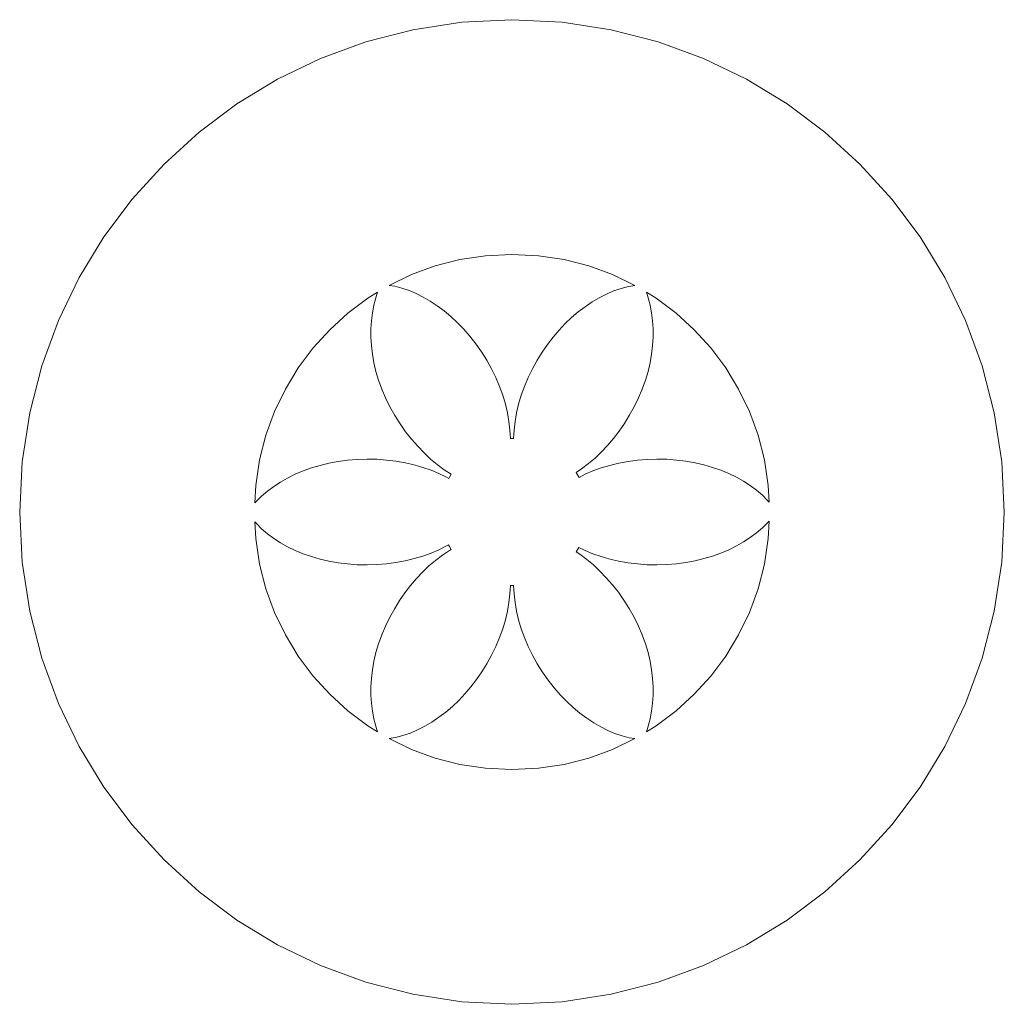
# Model space of a CAD drawing. Header units: millimetres. Extents: x -198 to 278, y -321 to 286.
# Tile 5 of 256: x -71 to -31, y -243 to -204. Entities that reach past the tile are written whole.
import ezdxf

# ---------------------------------------------------------------- set-up
doc = ezdxf.new("R2010")
doc.units = ezdxf.units.MM
doc.header["$MEASUREMENT"] = 0
doc.layers.add('Layer 1', color=7, linetype='Continuous')

msp = doc.modelspace()

# ---------------------------------------------------------------- linework, layer by layer
at = {"layer": 'Layer 1', "color": 175, "lineweight": 9}
for points, knots in [([(-55.1844, -204.2819), (-55.1844, -204.2819), (-57.076, -204.7695), (-57.076, -204.7695), (-57.076, -204.7695), (-58.89, -205.4347), (-58.89, -205.4347), (-58.89, -205.4347), (-60.6164, -206.2676), (-60.6164, -206.2676), (-60.6164, -206.2676), (-62.2452, -207.2581), (-62.2452, -207.2581), (-62.2452, -207.2581), (-63.7663, -208.3963), (-63.7663, -208.3963), (-63.7663, -208.3963), (-65.1698, -209.6722), (-65.1698, -209.6722), (-65.1698, -209.6722), (-66.4457, -211.0757), (-66.4457, -211.0757), (-66.4457, -211.0757), (-67.5839, -212.5968), (-67.5839, -212.5968), (-67.5839, -212.5968), (-68.5744, -214.2256), (-68.5744, -214.2256), (-68.5744, -214.2256), (-69.4073, -215.952), (-69.4073, -215.952), (-69.4073, -215.952), (-70.0725, -217.766), (-70.0725, -217.766), (-70.0725, -217.766), (-70.5601, -219.6576), (-70.5601, -219.6576), (-70.5601, -219.6576), (-70.8599, -221.6169), (-70.8599, -221.6169), (-70.8599, -221.6169), (-70.9621, -223.6337), (-70.9621, -223.6337), (-70.9621, -223.6337), (-70.8599, -225.6505), (-70.8599, -225.6505), (-70.8599, -225.6505), (-70.5601, -227.6098), (-70.5601, -227.6098), (-70.5601, -227.6098), (-70.0725, -229.5014), (-70.0725, -229.5014), (-70.0725, -229.5014), (-69.4073, -231.3154), (-69.4073, -231.3154), (-69.4073, -231.3154), (-68.5744, -233.0418), (-68.5744, -233.0418), (-68.5744, -233.0418), (-67.5839, -234.6706), (-67.5839, -234.6706), (-67.5839, -234.6706), (-66.4457, -236.1917), (-66.4457, -236.1917), (-66.4457, -236.1917), (-65.1698, -237.5952), (-65.1698, -237.5952), (-65.1698, -237.5952), (-63.7663, -238.8711), (-63.7663, -238.8711), (-63.7663, -238.8711), (-62.2452, -240.0093), (-62.2452, -240.0093), (-62.2452, -240.0093), (-60.6164, -240.9998), (-60.6164, -240.9998), (-60.6164, -240.9998), (-58.89, -241.8327), (-58.89, -241.8327), (-58.89, -241.8327), (-57.076, -242.498), (-57.076, -242.498), (-57.076, -242.498), (-55.1844, -242.9855), (-55.1844, -242.9855), (-55.1844, -242.9855), (-53.2251, -243.2854), (-53.2251, -243.2854), (-53.2251, -243.2854), (-51.2083, -243.3875), (-51.2083, -243.3875), (-51.2083, -243.3875), (-49.1915, -243.2854), (-49.1915, -243.2854), (-49.1915, -243.2854), (-47.2322, -242.9855), (-47.2322, -242.9855), (-47.2322, -242.9855), (-45.3406, -242.498), (-45.3406, -242.498), (-45.3406, -242.498), (-43.5266, -241.8327), (-43.5266, -241.8327), (-43.5266, -241.8327), (-41.8002, -240.9998), (-41.8002, -240.9998), (-41.8002, -240.9998), (-40.1714, -240.0093), (-40.1714, -240.0093), (-40.1714, -240.0093), (-38.6503, -238.8711), (-38.6503, -238.8711), (-38.6503, -238.8711), (-37.2468, -237.5952), (-37.2468, -237.5952), (-37.2468, -237.5952), (-35.9709, -236.1917), (-35.9709, -236.1917), (-35.9709, -236.1917), (-34.8327, -234.6706), (-34.8327, -234.6706), (-34.8327, -234.6706), (-33.8422, -233.0418), (-33.8422, -233.0418), (-33.8422, -233.0418), (-33.0093, -231.3154), (-33.0093, -231.3154), (-33.0093, -231.3154), (-32.344, -229.5014), (-32.344, -229.5014), (-32.344, -229.5014), (-31.8565, -227.6098), (-31.8565, -227.6098), (-31.8565, -227.6098), (-31.5566, -225.6505), (-31.5566, -225.6505), (-31.5566, -225.6505), (-31.4545, -223.6337), (-31.4545, -223.6337), (-31.4545, -223.6337), (-31.5566, -221.6169), (-31.5566, -221.6169), (-31.5566, -221.6169), (-31.8565, -219.6576), (-31.8565, -219.6576), (-31.8565, -219.6576), (-32.344, -217.766), (-32.344, -217.766), (-32.344, -217.766), (-33.0093, -215.952), (-33.0093, -215.952), (-33.0093, -215.952), (-33.8422, -214.2256), (-33.8422, -214.2256), (-33.8422, -214.2256), (-34.8327, -212.5968), (-34.8327, -212.5968), (-34.8327, -212.5968), (-35.9709, -211.0757), (-35.9709, -211.0757), (-35.9709, -211.0757), (-37.2468, -209.6722), (-37.2468, -209.6722), (-37.2468, -209.6722), (-38.6503, -208.3963), (-38.6503, -208.3963), (-38.6503, -208.3963), (-40.1714, -207.2581), (-40.1714, -207.2581), (-40.1714, -207.2581), (-41.8002, -206.2676), (-41.8002, -206.2676), (-41.8002, -206.2676), (-43.5266, -205.4347), (-43.5266, -205.4347), (-43.5266, -205.4347), (-45.3406, -204.7695), (-45.3406, -204.7695), (-45.3406, -204.7695), (-47.2322, -204.2819), (-47.2322, -204.2819), (-47.2322, -204.2819), (-49.1915, -203.9821), (-49.1915, -203.9821), (-49.1915, -203.9821), (-51.2083, -203.8799), (-51.2083, -203.8799), (-51.2083, -203.8799), (-53.2251, -203.9821), (-53.2251, -203.9821), (-53.2251, -203.9821), (-55.1844, -204.2819), (-55.1844, -204.2819)], [0, 0, 0, 0, 0.015625, 0.015625, 0.015625, 0.03125, 0.03125, 0.03125, 0.046875, 0.046875, 0.046875, 0.0625, 0.0625, 0.0625, 0.078125, 0.078125, 0.078125, 0.09375, 0.09375, 0.09375, 0.109375, 0.109375, 0.109375, 0.125, 0.125, 0.125, 0.140625, 0.140625, 0.140625, 0.15625, 0.15625, 0.15625, 0.171875, 0.171875, 0.171875, 0.1875, 0.1875, 0.1875, 0.203125, 0.203125, 0.203125, 0.21875, 0.21875, 0.21875, 0.234375, 0.234375, 0.234375, 0.25, 0.25, 0.25, 0.265625, 0.265625, 0.265625, 0.28125, 0.28125, 0.28125, 0.296875, 0.296875, 0.296875, 0.3125, 0.3125, 0.3125, 0.328125, 0.328125, 0.328125, 0.34375, 0.34375, 0.34375, 0.359375, 0.359375, 0.359375, 0.375, 0.375, 0.375, 0.390625, 0.390625, 0.390625, 0.40625, 0.40625, 0.40625, 0.421875, 0.421875, 0.421875, 0.4375, 0.4375, 0.4375, 0.453125, 0.453125, 0.453125, 0.46875, 0.46875, 0.46875, 0.484375, 0.484375, 0.484375, 0.5, 0.5, 0.5, 0.515625, 0.515625, 0.515625, 0.53125, 0.53125, 0.53125, 0.546875, 0.546875, 0.546875, 0.5625, 0.5625, 0.5625, 0.578125, 0.578125, 0.578125, 0.59375, 0.59375, 0.59375, 0.609375, 0.609375, 0.609375, 0.625, 0.625, 0.625, 0.640625, 0.640625, 0.640625, 0.65625, 0.65625, 0.65625, 0.671875, 0.671875, 0.671875, 0.6875, 0.6875, 0.6875, 0.703125, 0.703125, 0.703125, 0.71875, 0.71875, 0.71875, 0.734375, 0.734375, 0.734375, 0.75, 0.75, 0.75, 0.765625, 0.765625, 0.765625, 0.78125, 0.78125, 0.78125, 0.796875, 0.796875, 0.796875, 0.8125, 0.8125, 0.8125, 0.828125, 0.828125, 0.828125, 0.84375, 0.84375, 0.84375, 0.859375, 0.859375, 0.859375, 0.875, 0.875, 0.875, 0.890625, 0.890625, 0.890625, 0.90625, 0.90625, 0.90625, 0.921875, 0.921875, 0.921875, 0.9375, 0.9375, 0.9375, 0.953125, 0.953125, 0.953125, 0.96875, 0.96875, 0.96875, 0.984375, 0.984375, 0.984375, 1, 1, 1, 1]), ([(-56.1421, -214.5404), (-56.1421, -214.5404), (-55.2381, -214.1058), (-55.2381, -214.1058), (-55.2381, -214.1058), (-54.2876, -213.7589), (-54.2876, -213.7589), (-54.2876, -213.7589), (-53.2957, -213.5047), (-53.2957, -213.5047), (-53.2957, -213.5047), (-52.2675, -213.3485), (-52.2675, -213.3485), (-52.2675, -213.3485), (-51.2083, -213.2953), (-51.2083, -213.2953), (-51.2083, -213.2953), (-50.1491, -213.3485), (-50.1491, -213.3485), (-50.1491, -213.3485), (-49.1209, -213.5047), (-49.1209, -213.5047), (-49.1209, -213.5047), (-48.129, -213.7589), (-48.129, -213.7589), (-48.129, -213.7589), (-47.1785, -214.1058), (-47.1785, -214.1058), (-47.1785, -214.1058), (-46.2745, -214.5404), (-46.2745, -214.5404), (-46.2745, -214.5404), (-46.5381, -214.5807), (-46.5381, -214.5807), (-46.5381, -214.5807), (-46.8343, -214.6603), (-46.8343, -214.6603), (-46.8343, -214.6603), (-47.1294, -214.7635), (-47.1294, -214.7635), (-47.1294, -214.7635), (-47.4224, -214.8894), (-47.4224, -214.8894), (-47.4224, -214.8894), (-47.7121, -215.0372), (-47.7121, -215.0372), (-47.7121, -215.0372), (-47.9975, -215.2061), (-47.9975, -215.2061), (-47.9975, -215.2061), (-48.2775, -215.3952), (-48.2775, -215.3952), (-48.2775, -215.3952), (-48.551, -215.6039), (-48.551, -215.6039), (-48.551, -215.6039), (-48.8169, -215.8312), (-48.8169, -215.8312), (-48.8169, -215.8312), (-49.0742, -216.0763), (-49.0742, -216.0763), (-49.0742, -216.0763), (-49.3218, -216.3385), (-49.3218, -216.3385), (-49.3218, -216.3385), (-49.5585, -216.6169), (-49.5585, -216.6169), (-49.5585, -216.6169), (-49.7833, -216.9108), (-49.7833, -216.9108), (-49.7833, -216.9108), (-49.9951, -217.2192), (-49.9951, -217.2192), (-49.9951, -217.2192), (-50.1929, -217.5414), (-50.1929, -217.5414), (-50.1929, -217.5414), (-50.3888, -217.8895), (-50.3888, -217.8895), (-50.3888, -217.8895), (-50.5612, -218.2407), (-50.5612, -218.2407), (-50.5612, -218.2407), (-50.7107, -218.5939), (-50.7107, -218.5939), (-50.7107, -218.5939), (-50.8376, -218.9477), (-50.8376, -218.9477), (-50.8376, -218.9477), (-50.9423, -219.3009), (-50.9423, -219.3009), (-50.9423, -219.3009), (-51.0253, -219.6524), (-51.0253, -219.6524), (-51.0253, -219.6524), (-51.0869, -220.0009), (-51.0869, -220.0009), (-51.0869, -220.0009), (-51.1275, -220.3452), (-51.1275, -220.3452), (-51.1275, -220.3452), (-51.1476, -220.6842), (-51.1476, -220.6842), (-51.1476, -220.6842), (-51.269, -220.6842), (-51.269, -220.6842), (-51.269, -220.6842), (-51.2891, -220.3452), (-51.2891, -220.3452), (-51.2891, -220.3452), (-51.3297, -220.0009), (-51.3297, -220.0009), (-51.3297, -220.0009), (-51.3913, -219.6524), (-51.3913, -219.6524), (-51.3913, -219.6524), (-51.4742, -219.3009), (-51.4742, -219.3009), (-51.4742, -219.3009), (-51.579, -218.9477), (-51.579, -218.9477), (-51.579, -218.9477), (-51.7059, -218.5939), (-51.7059, -218.5939), (-51.7059, -218.5939), (-51.8553, -218.2407), (-51.8553, -218.2407), (-51.8553, -218.2407), (-52.0278, -217.8895), (-52.0278, -217.8895), (-52.0278, -217.8895), (-52.2237, -217.5414), (-52.2237, -217.5414), (-52.2237, -217.5414), (-52.4377, -217.204), (-52.4377, -217.204), (-52.4377, -217.204), (-52.6636, -216.8843), (-52.6636, -216.8843), (-52.6636, -216.8843), (-52.9003, -216.5827), (-52.9003, -216.5827), (-52.9003, -216.5827), (-53.1468, -216.2996), (-53.1468, -216.2996), (-53.1468, -216.2996), (-53.4019, -216.0354), (-53.4019, -216.0354), (-53.4019, -216.0354), (-53.6645, -215.7906), (-53.6645, -215.7906), (-53.6645, -215.7906), (-53.9337, -215.5656), (-53.9337, -215.5656), (-53.9337, -215.5656), (-54.2083, -215.3606), (-54.2083, -215.3606), (-54.2083, -215.3606), (-54.4872, -215.1763), (-54.4872, -215.1763), (-54.4872, -215.1763), (-54.7693, -215.0129), (-54.7693, -215.0129), (-54.7693, -215.0129), (-55.0537, -214.8708), (-55.0537, -214.8708), (-55.0537, -214.8708), (-55.3391, -214.7505), (-55.3391, -214.7505), (-55.3391, -214.7505), (-55.6245, -214.6524), (-55.6245, -214.6524), (-55.6245, -214.6524), (-55.9088, -214.5769), (-55.9088, -214.5769), (-55.9088, -214.5769), (-56.1421, -214.5404), (-56.1421, -214.5404)], [0, 0, 0, 0, 0.0169492, 0.0169492, 0.0169492, 0.0338983, 0.0338983, 0.0338983, 0.0508475, 0.0508475, 0.0508475, 0.0677966, 0.0677966, 0.0677966, 0.0847458, 0.0847458, 0.0847458, 0.1016949, 0.1016949, 0.1016949, 0.1186441, 0.1186441, 0.1186441, 0.1355932, 0.1355932, 0.1355932, 0.1525424, 0.1525424, 0.1525424, 0.1694915, 0.1694915, 0.1694915, 0.1864407, 0.1864407, 0.1864407, 0.2033898, 0.2033898, 0.2033898, 0.220339, 0.220339, 0.220339, 0.2372881, 0.2372881, 0.2372881, 0.2542373, 0.2542373, 0.2542373, 0.2711864, 0.2711864, 0.2711864, 0.2881356, 0.2881356, 0.2881356, 0.3050847, 0.3050847, 0.3050847, 0.3220339, 0.3220339, 0.3220339, 0.3389831, 0.3389831, 0.3389831, 0.3559322, 0.3559322, 0.3559322, 0.3728814, 0.3728814, 0.3728814, 0.3898305, 0.3898305, 0.3898305, 0.4067797, 0.4067797, 0.4067797, 0.4237288, 0.4237288, 0.4237288, 0.440678, 0.440678, 0.440678, 0.4576271, 0.4576271, 0.4576271, 0.4745763, 0.4745763, 0.4745763, 0.4915254, 0.4915254, 0.4915254, 0.5084746, 0.5084746, 0.5084746, 0.5254237, 0.5254237, 0.5254237, 0.5423729, 0.5423729, 0.5423729, 0.559322, 0.559322, 0.559322, 0.5762712, 0.5762712, 0.5762712, 0.5932203, 0.5932203, 0.5932203, 0.6101695, 0.6101695, 0.6101695, 0.6271186, 0.6271186, 0.6271186, 0.6440678, 0.6440678, 0.6440678, 0.6610169, 0.6610169, 0.6610169, 0.6779661, 0.6779661, 0.6779661, 0.6949153, 0.6949153, 0.6949153, 0.7118644, 0.7118644, 0.7118644, 0.7288136, 0.7288136, 0.7288136, 0.7457627, 0.7457627, 0.7457627, 0.7627119, 0.7627119, 0.7627119, 0.779661, 0.779661, 0.779661, 0.7966102, 0.7966102, 0.7966102, 0.8135593, 0.8135593, 0.8135593, 0.8305085, 0.8305085, 0.8305085, 0.8474576, 0.8474576, 0.8474576, 0.8644068, 0.8644068, 0.8644068, 0.8813559, 0.8813559, 0.8813559, 0.8983051, 0.8983051, 0.8983051, 0.9152542, 0.9152542, 0.9152542, 0.9322034, 0.9322034, 0.9322034, 0.9491525, 0.9491525, 0.9491525, 0.9661017, 0.9661017, 0.9661017, 0.9830508, 0.9830508, 0.9830508, 1, 1, 1, 1]), ([(-55.4761, -220.4139), (-55.4761, -220.4139), (-55.2394, -220.7155), (-55.2394, -220.7155), (-55.2394, -220.7155), (-54.9929, -220.9986), (-54.9929, -220.9986), (-54.9929, -220.9986), (-54.7378, -221.2628), (-54.7378, -221.2628), (-54.7378, -221.2628), (-54.4751, -221.5076), (-54.4751, -221.5076), (-54.4751, -221.5076), (-54.2059, -221.7326), (-54.2059, -221.7326), (-54.2059, -221.7326), (-53.9314, -221.9376), (-53.9314, -221.9376), (-53.9314, -221.9376), (-53.6525, -222.1219), (-53.6525, -222.1219), (-53.6525, -222.1219), (-53.7008, -222.2124), (-53.7008, -222.2124), (-53.7008, -222.2124), (-53.7381, -222.2877), (-53.7381, -222.2877), (-53.7381, -222.2877), (-53.8353, -222.2335), (-53.8353, -222.2335), (-53.8353, -222.2335), (-54.1391, -222.0876), (-54.1391, -222.0876), (-54.1391, -222.0876), (-54.458, -221.9568), (-54.458, -221.9568), (-54.458, -221.9568), (-54.791, -221.8416), (-54.791, -221.8416), (-54.791, -221.8416), (-55.137, -221.7428), (-55.137, -221.7428), (-55.137, -221.7428), (-55.4948, -221.6606), (-55.4948, -221.6606), (-55.4948, -221.6606), (-55.8635, -221.5958), (-55.8635, -221.5958), (-55.8635, -221.5958), (-56.2419, -221.5489), (-56.2419, -221.5489), (-56.2419, -221.5489), (-56.629, -221.5203), (-56.629, -221.5203), (-56.629, -221.5203), (-57.0237, -221.5106), (-57.0237, -221.5106), (-57.0237, -221.5106), (-57.4183, -221.5213), (-57.4183, -221.5213), (-57.4183, -221.5213), (-57.8054, -221.5526), (-57.8054, -221.5526), (-57.8054, -221.5526), (-58.1838, -221.6037), (-58.1838, -221.6037), (-58.1838, -221.6037), (-58.5525, -221.6736), (-58.5525, -221.6736), (-58.5525, -221.6736), (-58.9104, -221.7613), (-58.9104, -221.7613), (-58.9104, -221.7613), (-59.2564, -221.866), (-59.2564, -221.866), (-59.2564, -221.866), (-59.5894, -221.9866), (-59.5894, -221.9866), (-59.5894, -221.9866), (-59.9083, -222.1222), (-59.9083, -222.1222), (-59.9083, -222.1222), (-60.2121, -222.2718), (-60.2121, -222.2718), (-60.2121, -222.2718), (-60.4996, -222.4346), (-60.4996, -222.4346), (-60.4996, -222.4346), (-60.7699, -222.6096), (-60.7699, -222.6096), (-60.7699, -222.6096), (-61.0217, -222.7957), (-61.0217, -222.7957), (-61.0217, -222.7957), (-61.2541, -222.9922), (-61.2541, -222.9922), (-61.2541, -222.9922), (-61.466, -223.1979), (-61.466, -223.1979), (-61.466, -223.1979), (-61.5284, -223.2682), (-61.5284, -223.2682), (-61.5284, -223.2682), (-61.4935, -222.5745), (-61.4935, -222.5745), (-61.4935, -222.5745), (-61.3373, -221.5463), (-61.3373, -221.5463), (-61.3373, -221.5463), (-61.0831, -220.5544), (-61.0831, -220.5544), (-61.0831, -220.5544), (-60.7362, -219.6039), (-60.7362, -219.6039), (-60.7362, -219.6039), (-60.3016, -218.6999), (-60.3016, -218.6999), (-60.3016, -218.6999), (-59.7846, -217.8475), (-59.7846, -217.8475), (-59.7846, -217.8475), (-59.1902, -217.052), (-59.1902, -217.052), (-59.1902, -217.052), (-58.5237, -216.3183), (-58.5237, -216.3183), (-58.5237, -216.3183), (-57.79, -215.6518), (-57.79, -215.6518), (-57.79, -215.6518), (-56.9945, -215.0574), (-56.9945, -215.0574), (-56.9945, -215.0574), (-56.6014, -214.819), (-56.6014, -214.819), (-56.6014, -214.819), (-56.677, -215.0431), (-56.677, -215.0431), (-56.677, -215.0431), (-56.7536, -215.3368), (-56.7536, -215.3368), (-56.7536, -215.3368), (-56.8117, -215.6419), (-56.8117, -215.6419), (-56.8117, -215.6419), (-56.8508, -215.9573), (-56.8508, -215.9573), (-56.8508, -215.9573), (-56.8706, -216.2817), (-56.8706, -216.2817), (-56.8706, -216.2817), (-56.8707, -216.614), (-56.8707, -216.614), (-56.8707, -216.614), (-56.8506, -216.9529), (-56.8506, -216.9529), (-56.8506, -216.9529), (-56.81, -217.2973), (-56.81, -217.2973), (-56.81, -217.2973), (-56.7484, -217.6458), (-56.7484, -217.6458), (-56.7484, -217.6458), (-56.6654, -217.9973), (-56.6654, -217.9973), (-56.6654, -217.9973), (-56.5607, -218.3505), (-56.5607, -218.3505), (-56.5607, -218.3505), (-56.4338, -218.7043), (-56.4338, -218.7043), (-56.4338, -218.7043), (-56.2843, -219.0574), (-56.2843, -219.0574), (-56.2843, -219.0574), (-56.1118, -219.4087), (-56.1118, -219.4087), (-56.1118, -219.4087), (-55.916, -219.7568), (-55.916, -219.7568), (-55.916, -219.7568), (-55.702, -220.0942), (-55.702, -220.0942), (-55.702, -220.0942), (-55.4761, -220.4139), (-55.4761, -220.4139)], [0, 0, 0, 0, 0.016129, 0.016129, 0.016129, 0.0322581, 0.0322581, 0.0322581, 0.0483871, 0.0483871, 0.0483871, 0.0645161, 0.0645161, 0.0645161, 0.0806452, 0.0806452, 0.0806452, 0.0967742, 0.0967742, 0.0967742, 0.1129032, 0.1129032, 0.1129032, 0.1290323, 0.1290323, 0.1290323, 0.1451613, 0.1451613, 0.1451613, 0.1612903, 0.1612903, 0.1612903, 0.1774194, 0.1774194, 0.1774194, 0.1935484, 0.1935484, 0.1935484, 0.2096774, 0.2096774, 0.2096774, 0.2258065, 0.2258065, 0.2258065, 0.2419355, 0.2419355, 0.2419355, 0.2580645, 0.2580645, 0.2580645, 0.2741935, 0.2741935, 0.2741935, 0.2903226, 0.2903226, 0.2903226, 0.3064516, 0.3064516, 0.3064516, 0.3225806, 0.3225806, 0.3225806, 0.3387097, 0.3387097, 0.3387097, 0.3548387, 0.3548387, 0.3548387, 0.3709677, 0.3709677, 0.3709677, 0.3870968, 0.3870968, 0.3870968, 0.4032258, 0.4032258, 0.4032258, 0.4193548, 0.4193548, 0.4193548, 0.4354839, 0.4354839, 0.4354839, 0.4516129, 0.4516129, 0.4516129, 0.4677419, 0.4677419, 0.4677419, 0.483871, 0.483871, 0.483871, 0.5, 0.5, 0.5, 0.516129, 0.516129, 0.516129, 0.5322581, 0.5322581, 0.5322581, 0.5483871, 0.5483871, 0.5483871, 0.5645161, 0.5645161, 0.5645161, 0.5806452, 0.5806452, 0.5806452, 0.5967742, 0.5967742, 0.5967742, 0.6129032, 0.6129032, 0.6129032, 0.6290323, 0.6290323, 0.6290323, 0.6451613, 0.6451613, 0.6451613, 0.6612903, 0.6612903, 0.6612903, 0.6774194, 0.6774194, 0.6774194, 0.6935484, 0.6935484, 0.6935484, 0.7096774, 0.7096774, 0.7096774, 0.7258065, 0.7258065, 0.7258065, 0.7419355, 0.7419355, 0.7419355, 0.7580645, 0.7580645, 0.7580645, 0.7741935, 0.7741935, 0.7741935, 0.7903226, 0.7903226, 0.7903226, 0.8064516, 0.8064516, 0.8064516, 0.8225806, 0.8225806, 0.8225806, 0.8387097, 0.8387097, 0.8387097, 0.8548387, 0.8548387, 0.8548387, 0.8709677, 0.8709677, 0.8709677, 0.8870968, 0.8870968, 0.8870968, 0.9032258, 0.9032258, 0.9032258, 0.9193548, 0.9193548, 0.9193548, 0.9354839, 0.9354839, 0.9354839, 0.9516129, 0.9516129, 0.9516129, 0.9677419, 0.9677419, 0.9677419, 0.983871, 0.983871, 0.983871, 1, 1, 1, 1]), ([(-45.9828, -218.7043), (-45.9828, -218.7043), (-45.8559, -218.3505), (-45.8559, -218.3505), (-45.8559, -218.3505), (-45.7512, -217.9973), (-45.7512, -217.9973), (-45.7512, -217.9973), (-45.6682, -217.6458), (-45.6682, -217.6458), (-45.6682, -217.6458), (-45.6066, -217.2973), (-45.6066, -217.2973), (-45.6066, -217.2973), (-45.566, -216.9529), (-45.566, -216.9529), (-45.566, -216.9529), (-45.5459, -216.614), (-45.5459, -216.614), (-45.5459, -216.614), (-45.546, -216.2817), (-45.546, -216.2817), (-45.546, -216.2817), (-45.5658, -215.9573), (-45.5658, -215.9573), (-45.5658, -215.9573), (-45.6049, -215.6419), (-45.6049, -215.6419), (-45.6049, -215.6419), (-45.663, -215.3368), (-45.663, -215.3368), (-45.663, -215.3368), (-45.7396, -215.0431), (-45.7396, -215.0431), (-45.7396, -215.0431), (-45.8152, -214.819), (-45.8152, -214.819), (-45.8152, -214.819), (-45.4221, -215.0574), (-45.4221, -215.0574), (-45.4221, -215.0574), (-44.6266, -215.6518), (-44.6266, -215.6518), (-44.6266, -215.6518), (-43.8929, -216.3183), (-43.8929, -216.3183), (-43.8929, -216.3183), (-43.2263, -217.052), (-43.2263, -217.052), (-43.2263, -217.052), (-42.632, -217.8475), (-42.632, -217.8475), (-42.632, -217.8475), (-42.115, -218.6999), (-42.115, -218.6999), (-42.115, -218.6999), (-41.6804, -219.6039), (-41.6804, -219.6039), (-41.6804, -219.6039), (-41.3335, -220.5544), (-41.3335, -220.5544), (-41.3335, -220.5544), (-41.0793, -221.5463), (-41.0793, -221.5463), (-41.0793, -221.5463), (-40.9231, -222.5745), (-40.9231, -222.5745), (-40.9231, -222.5745), (-40.8894, -223.244), (-40.8894, -223.244), (-40.8894, -223.244), (-40.9506, -223.1714), (-40.9506, -223.1714), (-40.9506, -223.1714), (-41.1624, -222.9579), (-41.1624, -222.9579), (-41.1624, -222.9579), (-41.3948, -222.7568), (-41.3948, -222.7568), (-41.3948, -222.7568), (-41.6467, -222.5687), (-41.6467, -222.5687), (-41.6467, -222.5687), (-41.917, -222.394), (-41.917, -222.394), (-41.917, -222.394), (-42.2045, -222.2335), (-42.2045, -222.2335), (-42.2045, -222.2335), (-42.5083, -222.0876), (-42.5083, -222.0876), (-42.5083, -222.0876), (-42.8272, -221.9568), (-42.8272, -221.9568), (-42.8272, -221.9568), (-43.1602, -221.8416), (-43.1602, -221.8416), (-43.1602, -221.8416), (-43.5062, -221.7428), (-43.5062, -221.7428), (-43.5062, -221.7428), (-43.8641, -221.6606), (-43.8641, -221.6606), (-43.8641, -221.6606), (-44.2328, -221.5958), (-44.2328, -221.5958), (-44.2328, -221.5958), (-44.6112, -221.5489), (-44.6112, -221.5489), (-44.6112, -221.5489), (-44.9983, -221.5203), (-44.9983, -221.5203), (-44.9983, -221.5203), (-45.3929, -221.5106), (-45.3929, -221.5106), (-45.3929, -221.5106), (-45.7876, -221.5213), (-45.7876, -221.5213), (-45.7876, -221.5213), (-46.1746, -221.5526), (-46.1746, -221.5526), (-46.1746, -221.5526), (-46.5531, -221.6037), (-46.5531, -221.6037), (-46.5531, -221.6037), (-46.9218, -221.6736), (-46.9218, -221.6736), (-46.9218, -221.6736), (-47.2796, -221.7613), (-47.2796, -221.7613), (-47.2796, -221.7613), (-47.6256, -221.866), (-47.6256, -221.866), (-47.6256, -221.866), (-47.9586, -221.9866), (-47.9586, -221.9866), (-47.9586, -221.9866), (-48.2775, -222.1222), (-48.2775, -222.1222), (-48.2775, -222.1222), (-48.5126, -222.2533), (-48.5126, -222.2533), (-48.5126, -222.2533), (-48.6342, -222.0503), (-48.6342, -222.0503), (-48.6342, -222.0503), (-48.416, -221.9029), (-48.416, -221.9029), (-48.416, -221.9029), (-48.1425, -221.6943), (-48.1425, -221.6943), (-48.1425, -221.6943), (-47.8766, -221.467), (-47.8766, -221.467), (-47.8766, -221.467), (-47.6193, -221.2219), (-47.6193, -221.2219), (-47.6193, -221.2219), (-47.3718, -220.9597), (-47.3718, -220.9597), (-47.3718, -220.9597), (-47.135, -220.6813), (-47.135, -220.6813), (-47.135, -220.6813), (-46.9102, -220.3874), (-46.9102, -220.3874), (-46.9102, -220.3874), (-46.6984, -220.079), (-46.6984, -220.079), (-46.6984, -220.079), (-46.5006, -219.7568), (-46.5006, -219.7568), (-46.5006, -219.7568), (-46.3047, -219.4087), (-46.3047, -219.4087), (-46.3047, -219.4087), (-46.1323, -219.0574), (-46.1323, -219.0574), (-46.1323, -219.0574), (-45.9828, -218.7043), (-45.9828, -218.7043)], [0, 0, 0, 0, 0.0166667, 0.0166667, 0.0166667, 0.0333333, 0.0333333, 0.0333333, 0.05, 0.05, 0.05, 0.0666667, 0.0666667, 0.0666667, 0.0833333, 0.0833333, 0.0833333, 0.1, 0.1, 0.1, 0.1166667, 0.1166667, 0.1166667, 0.1333333, 0.1333333, 0.1333333, 0.15, 0.15, 0.15, 0.1666667, 0.1666667, 0.1666667, 0.1833333, 0.1833333, 0.1833333, 0.2, 0.2, 0.2, 0.2166667, 0.2166667, 0.2166667, 0.2333333, 0.2333333, 0.2333333, 0.25, 0.25, 0.25, 0.2666667, 0.2666667, 0.2666667, 0.2833333, 0.2833333, 0.2833333, 0.3, 0.3, 0.3, 0.3166667, 0.3166667, 0.3166667, 0.3333333, 0.3333333, 0.3333333, 0.35, 0.35, 0.35, 0.3666667, 0.3666667, 0.3666667, 0.3833333, 0.3833333, 0.3833333, 0.4, 0.4, 0.4, 0.4166667, 0.4166667, 0.4166667, 0.4333333, 0.4333333, 0.4333333, 0.45, 0.45, 0.45, 0.4666667, 0.4666667, 0.4666667, 0.4833333, 0.4833333, 0.4833333, 0.5, 0.5, 0.5, 0.5166667, 0.5166667, 0.5166667, 0.5333333, 0.5333333, 0.5333333, 0.55, 0.55, 0.55, 0.5666667, 0.5666667, 0.5666667, 0.5833333, 0.5833333, 0.5833333, 0.6, 0.6, 0.6, 0.6166667, 0.6166667, 0.6166667, 0.6333333, 0.6333333, 0.6333333, 0.65, 0.65, 0.65, 0.6666667, 0.6666667, 0.6666667, 0.6833333, 0.6833333, 0.6833333, 0.7, 0.7, 0.7, 0.7166667, 0.7166667, 0.7166667, 0.7333333, 0.7333333, 0.7333333, 0.75, 0.75, 0.75, 0.7666667, 0.7666667, 0.7666667, 0.7833333, 0.7833333, 0.7833333, 0.8, 0.8, 0.8, 0.8166667, 0.8166667, 0.8166667, 0.8333333, 0.8333333, 0.8333333, 0.85, 0.85, 0.85, 0.8666667, 0.8666667, 0.8666667, 0.8833333, 0.8833333, 0.8833333, 0.9, 0.9, 0.9, 0.9166667, 0.9166667, 0.9166667, 0.9333333, 0.9333333, 0.9333333, 0.95, 0.95, 0.95, 0.9666667, 0.9666667, 0.9666667, 0.9833333, 0.9833333, 0.9833333, 1, 1, 1, 1]), ([(-47.9586, -225.3107), (-47.9586, -225.3107), (-47.6256, -225.4258), (-47.6256, -225.4258), (-47.6256, -225.4258), (-47.2796, -225.5247), (-47.2796, -225.5247), (-47.2796, -225.5247), (-46.9218, -225.6068), (-46.9218, -225.6068), (-46.9218, -225.6068), (-46.5531, -225.6716), (-46.5531, -225.6716), (-46.5531, -225.6716), (-46.1746, -225.7186), (-46.1746, -225.7186), (-46.1746, -225.7186), (-45.7876, -225.7471), (-45.7876, -225.7471), (-45.7876, -225.7471), (-45.3929, -225.7568), (-45.3929, -225.7568), (-45.3929, -225.7568), (-44.9983, -225.7461), (-44.9983, -225.7461), (-44.9983, -225.7461), (-44.6112, -225.7148), (-44.6112, -225.7148), (-44.6112, -225.7148), (-44.2328, -225.6637), (-44.2328, -225.6637), (-44.2328, -225.6637), (-43.8641, -225.5938), (-43.8641, -225.5938), (-43.8641, -225.5938), (-43.5062, -225.5061), (-43.5062, -225.5061), (-43.5062, -225.5061), (-43.1602, -225.4014), (-43.1602, -225.4014), (-43.1602, -225.4014), (-42.8272, -225.2808), (-42.8272, -225.2808), (-42.8272, -225.2808), (-42.5083, -225.1452), (-42.5083, -225.1452), (-42.5083, -225.1452), (-42.2045, -224.9956), (-42.2045, -224.9956), (-42.2045, -224.9956), (-41.917, -224.8328), (-41.917, -224.8328), (-41.917, -224.8328), (-41.6467, -224.6579), (-41.6467, -224.6579), (-41.6467, -224.6579), (-41.3948, -224.4717), (-41.3948, -224.4717), (-41.3948, -224.4717), (-41.1624, -224.2752), (-41.1624, -224.2752), (-41.1624, -224.2752), (-40.9506, -224.0695), (-40.9506, -224.0695), (-40.9506, -224.0695), (-40.8882, -223.9992), (-40.8882, -223.9992), (-40.8882, -223.9992), (-40.9231, -224.6929), (-40.9231, -224.6929), (-40.9231, -224.6929), (-41.0793, -225.7211), (-41.0793, -225.7211), (-41.0793, -225.7211), (-41.3335, -226.713), (-41.3335, -226.713), (-41.3335, -226.713), (-41.6804, -227.6635), (-41.6804, -227.6635), (-41.6804, -227.6635), (-42.115, -228.5675), (-42.115, -228.5675), (-42.115, -228.5675), (-42.632, -229.4199), (-42.632, -229.4199), (-42.632, -229.4199), (-43.2263, -230.2154), (-43.2263, -230.2154), (-43.2263, -230.2154), (-43.8929, -230.9491), (-43.8929, -230.9491), (-43.8929, -230.9491), (-44.6266, -231.6157), (-44.6266, -231.6157), (-44.6266, -231.6157), (-45.4221, -232.21), (-45.4221, -232.21), (-45.4221, -232.21), (-45.8152, -232.4485), (-45.8152, -232.4485), (-45.8152, -232.4485), (-45.7396, -232.2243), (-45.7396, -232.2243), (-45.7396, -232.2243), (-45.663, -231.9306), (-45.663, -231.9306), (-45.663, -231.9306), (-45.6049, -231.6255), (-45.6049, -231.6255), (-45.6049, -231.6255), (-45.5658, -231.3101), (-45.5658, -231.3101), (-45.5658, -231.3101), (-45.546, -230.9857), (-45.546, -230.9857), (-45.546, -230.9857), (-45.5459, -230.6534), (-45.5459, -230.6534), (-45.5459, -230.6534), (-45.566, -230.3145), (-45.566, -230.3145), (-45.566, -230.3145), (-45.6066, -229.9701), (-45.6066, -229.9701), (-45.6066, -229.9701), (-45.6682, -229.6216), (-45.6682, -229.6216), (-45.6682, -229.6216), (-45.7512, -229.2701), (-45.7512, -229.2701), (-45.7512, -229.2701), (-45.8559, -228.9169), (-45.8559, -228.9169), (-45.8559, -228.9169), (-45.9828, -228.5631), (-45.9828, -228.5631), (-45.9828, -228.5631), (-46.1323, -228.21), (-46.1323, -228.21), (-46.1323, -228.21), (-46.3047, -227.8587), (-46.3047, -227.8587), (-46.3047, -227.8587), (-46.5006, -227.5106), (-46.5006, -227.5106), (-46.5006, -227.5106), (-46.7146, -227.1732), (-46.7146, -227.1732), (-46.7146, -227.1732), (-46.9405, -226.8535), (-46.9405, -226.8535), (-46.9405, -226.8535), (-47.1772, -226.5519), (-47.1772, -226.5519), (-47.1772, -226.5519), (-47.4237, -226.2688), (-47.4237, -226.2688), (-47.4237, -226.2688), (-47.6788, -226.0047), (-47.6788, -226.0047), (-47.6788, -226.0047), (-47.9415, -225.7598), (-47.9415, -225.7598), (-47.9415, -225.7598), (-48.2106, -225.5348), (-48.2106, -225.5348), (-48.2106, -225.5348), (-48.4852, -225.3299), (-48.4852, -225.3299), (-48.4852, -225.3299), (-48.6391, -225.2281), (-48.6391, -225.2281), (-48.6391, -225.2281), (-48.5312, -225.0551), (-48.5312, -225.0551), (-48.5312, -225.0551), (-48.2775, -225.1799), (-48.2775, -225.1799), (-48.2775, -225.1799), (-47.9586, -225.3107), (-47.9586, -225.3107)], [0, 0, 0, 0, 0.0166667, 0.0166667, 0.0166667, 0.0333333, 0.0333333, 0.0333333, 0.05, 0.05, 0.05, 0.0666667, 0.0666667, 0.0666667, 0.0833333, 0.0833333, 0.0833333, 0.1, 0.1, 0.1, 0.1166667, 0.1166667, 0.1166667, 0.1333333, 0.1333333, 0.1333333, 0.15, 0.15, 0.15, 0.1666667, 0.1666667, 0.1666667, 0.1833333, 0.1833333, 0.1833333, 0.2, 0.2, 0.2, 0.2166667, 0.2166667, 0.2166667, 0.2333333, 0.2333333, 0.2333333, 0.25, 0.25, 0.25, 0.2666667, 0.2666667, 0.2666667, 0.2833333, 0.2833333, 0.2833333, 0.3, 0.3, 0.3, 0.3166667, 0.3166667, 0.3166667, 0.3333333, 0.3333333, 0.3333333, 0.35, 0.35, 0.35, 0.3666667, 0.3666667, 0.3666667, 0.3833333, 0.3833333, 0.3833333, 0.4, 0.4, 0.4, 0.4166667, 0.4166667, 0.4166667, 0.4333333, 0.4333333, 0.4333333, 0.45, 0.45, 0.45, 0.4666667, 0.4666667, 0.4666667, 0.4833333, 0.4833333, 0.4833333, 0.5, 0.5, 0.5, 0.5166667, 0.5166667, 0.5166667, 0.5333333, 0.5333333, 0.5333333, 0.55, 0.55, 0.55, 0.5666667, 0.5666667, 0.5666667, 0.5833333, 0.5833333, 0.5833333, 0.6, 0.6, 0.6, 0.6166667, 0.6166667, 0.6166667, 0.6333333, 0.6333333, 0.6333333, 0.65, 0.65, 0.65, 0.6666667, 0.6666667, 0.6666667, 0.6833333, 0.6833333, 0.6833333, 0.7, 0.7, 0.7, 0.7166667, 0.7166667, 0.7166667, 0.7333333, 0.7333333, 0.7333333, 0.75, 0.75, 0.75, 0.7666667, 0.7666667, 0.7666667, 0.7833333, 0.7833333, 0.7833333, 0.8, 0.8, 0.8, 0.8166667, 0.8166667, 0.8166667, 0.8333333, 0.8333333, 0.8333333, 0.85, 0.85, 0.85, 0.8666667, 0.8666667, 0.8666667, 0.8833333, 0.8833333, 0.8833333, 0.9, 0.9, 0.9, 0.9166667, 0.9166667, 0.9166667, 0.9333333, 0.9333333, 0.9333333, 0.95, 0.95, 0.95, 0.9666667, 0.9666667, 0.9666667, 0.9833333, 0.9833333, 0.9833333, 1, 1, 1, 1]), ([(-55.4948, -225.5938), (-55.4948, -225.5938), (-55.137, -225.5061), (-55.137, -225.5061), (-55.137, -225.5061), (-54.791, -225.4014), (-54.791, -225.4014), (-54.791, -225.4014), (-54.458, -225.2808), (-54.458, -225.2808), (-54.458, -225.2808), (-54.1391, -225.1452), (-54.1391, -225.1452), (-54.1391, -225.1452), (-53.8353, -224.9956), (-53.8353, -224.9956), (-53.8353, -224.9956), (-53.751, -224.9479), (-53.751, -224.9479), (-53.751, -224.9479), (-53.7194, -225.0142), (-53.7194, -225.0142), (-53.7194, -225.0142), (-53.6484, -225.1326), (-53.6484, -225.1326), (-53.6484, -225.1326), (-53.7206, -225.1753), (-53.7206, -225.1753), (-53.7206, -225.1753), (-54.0006, -225.3645), (-54.0006, -225.3645), (-54.0006, -225.3645), (-54.2741, -225.5731), (-54.2741, -225.5731), (-54.2741, -225.5731), (-54.54, -225.8004), (-54.54, -225.8004), (-54.54, -225.8004), (-54.7973, -226.0456), (-54.7973, -226.0456), (-54.7973, -226.0456), (-55.0448, -226.3077), (-55.0448, -226.3077), (-55.0448, -226.3077), (-55.2815, -226.5862), (-55.2815, -226.5862), (-55.2815, -226.5862), (-55.5064, -226.88), (-55.5064, -226.88), (-55.5064, -226.88), (-55.7182, -227.1884), (-55.7182, -227.1884), (-55.7182, -227.1884), (-55.916, -227.5106), (-55.916, -227.5106), (-55.916, -227.5106), (-56.1118, -227.8587), (-56.1118, -227.8587), (-56.1118, -227.8587), (-56.2843, -228.21), (-56.2843, -228.21), (-56.2843, -228.21), (-56.4338, -228.5631), (-56.4338, -228.5631), (-56.4338, -228.5631), (-56.5607, -228.9169), (-56.5607, -228.9169), (-56.5607, -228.9169), (-56.6654, -229.2701), (-56.6654, -229.2701), (-56.6654, -229.2701), (-56.7484, -229.6216), (-56.7484, -229.6216), (-56.7484, -229.6216), (-56.81, -229.9701), (-56.81, -229.9701), (-56.81, -229.9701), (-56.8506, -230.3145), (-56.8506, -230.3145), (-56.8506, -230.3145), (-56.8707, -230.6534), (-56.8707, -230.6534), (-56.8707, -230.6534), (-56.8706, -230.9857), (-56.8706, -230.9857), (-56.8706, -230.9857), (-56.8508, -231.3101), (-56.8508, -231.3101), (-56.8508, -231.3101), (-56.8117, -231.6255), (-56.8117, -231.6255), (-56.8117, -231.6255), (-56.7536, -231.9306), (-56.7536, -231.9306), (-56.7536, -231.9306), (-56.677, -232.2243), (-56.677, -232.2243), (-56.677, -232.2243), (-56.6014, -232.4485), (-56.6014, -232.4485), (-56.6014, -232.4485), (-56.9945, -232.21), (-56.9945, -232.21), (-56.9945, -232.21), (-57.79, -231.6157), (-57.79, -231.6157), (-57.79, -231.6157), (-58.5237, -230.9491), (-58.5237, -230.9491), (-58.5237, -230.9491), (-59.1902, -230.2154), (-59.1902, -230.2154), (-59.1902, -230.2154), (-59.7846, -229.4199), (-59.7846, -229.4199), (-59.7846, -229.4199), (-60.3016, -228.5675), (-60.3016, -228.5675), (-60.3016, -228.5675), (-60.7362, -227.6635), (-60.7362, -227.6635), (-60.7362, -227.6635), (-61.0831, -226.713), (-61.0831, -226.713), (-61.0831, -226.713), (-61.3373, -225.7211), (-61.3373, -225.7211), (-61.3373, -225.7211), (-61.4935, -224.6929), (-61.4935, -224.6929), (-61.4935, -224.6929), (-61.5272, -224.0234), (-61.5272, -224.0234), (-61.5272, -224.0234), (-61.466, -224.096), (-61.466, -224.096), (-61.466, -224.096), (-61.2541, -224.3095), (-61.2541, -224.3095), (-61.2541, -224.3095), (-61.0217, -224.5106), (-61.0217, -224.5106), (-61.0217, -224.5106), (-60.7699, -224.6988), (-60.7699, -224.6988), (-60.7699, -224.6988), (-60.4996, -224.8734), (-60.4996, -224.8734), (-60.4996, -224.8734), (-60.2121, -225.0339), (-60.2121, -225.0339), (-60.2121, -225.0339), (-59.9083, -225.1799), (-59.9083, -225.1799), (-59.9083, -225.1799), (-59.5894, -225.3107), (-59.5894, -225.3107), (-59.5894, -225.3107), (-59.2564, -225.4258), (-59.2564, -225.4258), (-59.2564, -225.4258), (-58.9104, -225.5247), (-58.9104, -225.5247), (-58.9104, -225.5247), (-58.5525, -225.6068), (-58.5525, -225.6068), (-58.5525, -225.6068), (-58.1838, -225.6716), (-58.1838, -225.6716), (-58.1838, -225.6716), (-57.8054, -225.7186), (-57.8054, -225.7186), (-57.8054, -225.7186), (-57.4183, -225.7471), (-57.4183, -225.7471), (-57.4183, -225.7471), (-57.0237, -225.7568), (-57.0237, -225.7568), (-57.0237, -225.7568), (-56.629, -225.7461), (-56.629, -225.7461), (-56.629, -225.7461), (-56.2419, -225.7148), (-56.2419, -225.7148), (-56.2419, -225.7148), (-55.8635, -225.6637), (-55.8635, -225.6637), (-55.8635, -225.6637), (-55.4948, -225.5938), (-55.4948, -225.5938)], [0, 0, 0, 0, 0.015873, 0.015873, 0.015873, 0.031746, 0.031746, 0.031746, 0.047619, 0.047619, 0.047619, 0.0634921, 0.0634921, 0.0634921, 0.0793651, 0.0793651, 0.0793651, 0.0952381, 0.0952381, 0.0952381, 0.1111111, 0.1111111, 0.1111111, 0.1269841, 0.1269841, 0.1269841, 0.1428571, 0.1428571, 0.1428571, 0.1587302, 0.1587302, 0.1587302, 0.1746032, 0.1746032, 0.1746032, 0.1904762, 0.1904762, 0.1904762, 0.2063492, 0.2063492, 0.2063492, 0.2222222, 0.2222222, 0.2222222, 0.2380952, 0.2380952, 0.2380952, 0.2539683, 0.2539683, 0.2539683, 0.2698413, 0.2698413, 0.2698413, 0.2857143, 0.2857143, 0.2857143, 0.3015873, 0.3015873, 0.3015873, 0.3174603, 0.3174603, 0.3174603, 0.3333333, 0.3333333, 0.3333333, 0.3492063, 0.3492063, 0.3492063, 0.3650794, 0.3650794, 0.3650794, 0.3809524, 0.3809524, 0.3809524, 0.3968254, 0.3968254, 0.3968254, 0.4126984, 0.4126984, 0.4126984, 0.4285714, 0.4285714, 0.4285714, 0.4444444, 0.4444444, 0.4444444, 0.4603175, 0.4603175, 0.4603175, 0.4761905, 0.4761905, 0.4761905, 0.4920635, 0.4920635, 0.4920635, 0.5079365, 0.5079365, 0.5079365, 0.5238095, 0.5238095, 0.5238095, 0.5396825, 0.5396825, 0.5396825, 0.5555556, 0.5555556, 0.5555556, 0.5714286, 0.5714286, 0.5714286, 0.5873016, 0.5873016, 0.5873016, 0.6031746, 0.6031746, 0.6031746, 0.6190476, 0.6190476, 0.6190476, 0.6349206, 0.6349206, 0.6349206, 0.6507937, 0.6507937, 0.6507937, 0.6666667, 0.6666667, 0.6666667, 0.6825397, 0.6825397, 0.6825397, 0.6984127, 0.6984127, 0.6984127, 0.7142857, 0.7142857, 0.7142857, 0.7301587, 0.7301587, 0.7301587, 0.7460317, 0.7460317, 0.7460317, 0.7619048, 0.7619048, 0.7619048, 0.7777778, 0.7777778, 0.7777778, 0.7936508, 0.7936508, 0.7936508, 0.8095238, 0.8095238, 0.8095238, 0.8253968, 0.8253968, 0.8253968, 0.8412698, 0.8412698, 0.8412698, 0.8571429, 0.8571429, 0.8571429, 0.8730159, 0.8730159, 0.8730159, 0.8888889, 0.8888889, 0.8888889, 0.9047619, 0.9047619, 0.9047619, 0.9206349, 0.9206349, 0.9206349, 0.9365079, 0.9365079, 0.9365079, 0.952381, 0.952381, 0.952381, 0.968254, 0.968254, 0.968254, 0.984127, 0.984127, 0.984127, 1, 1, 1, 1]), ([(-55.2871, -232.5039), (-55.2871, -232.5039), (-54.9942, -232.378), (-54.9942, -232.378), (-54.9942, -232.378), (-54.7044, -232.2302), (-54.7044, -232.2302), (-54.7044, -232.2302), (-54.419, -232.0613), (-54.419, -232.0613), (-54.419, -232.0613), (-54.1391, -231.8722), (-54.1391, -231.8722), (-54.1391, -231.8722), (-53.8656, -231.6635), (-53.8656, -231.6635), (-53.8656, -231.6635), (-53.5996, -231.4362), (-53.5996, -231.4362), (-53.5996, -231.4362), (-53.3424, -231.1911), (-53.3424, -231.1911), (-53.3424, -231.1911), (-53.0948, -230.9289), (-53.0948, -230.9289), (-53.0948, -230.9289), (-52.8581, -230.6505), (-52.8581, -230.6505), (-52.8581, -230.6505), (-52.6333, -230.3567), (-52.6333, -230.3567), (-52.6333, -230.3567), (-52.4215, -230.0482), (-52.4215, -230.0482), (-52.4215, -230.0482), (-52.2237, -229.726), (-52.2237, -229.726), (-52.2237, -229.726), (-52.0278, -229.3779), (-52.0278, -229.3779), (-52.0278, -229.3779), (-51.8553, -229.0267), (-51.8553, -229.0267), (-51.8553, -229.0267), (-51.7059, -228.6736), (-51.7059, -228.6736), (-51.7059, -228.6736), (-51.579, -228.3198), (-51.579, -228.3198), (-51.579, -228.3198), (-51.4742, -227.9665), (-51.4742, -227.9665), (-51.4742, -227.9665), (-51.3913, -227.615), (-51.3913, -227.615), (-51.3913, -227.615), (-51.3297, -227.2665), (-51.3297, -227.2665), (-51.3297, -227.2665), (-51.2891, -226.9222), (-51.2891, -226.9222), (-51.2891, -226.9222), (-51.269, -226.5832), (-51.269, -226.5832), (-51.269, -226.5832), (-51.1476, -226.5832), (-51.1476, -226.5832), (-51.1476, -226.5832), (-51.1275, -226.9222), (-51.1275, -226.9222), (-51.1275, -226.9222), (-51.0869, -227.2665), (-51.0869, -227.2665), (-51.0869, -227.2665), (-51.0253, -227.615), (-51.0253, -227.615), (-51.0253, -227.615), (-50.9423, -227.9665), (-50.9423, -227.9665), (-50.9423, -227.9665), (-50.8376, -228.3198), (-50.8376, -228.3198), (-50.8376, -228.3198), (-50.7107, -228.6736), (-50.7107, -228.6736), (-50.7107, -228.6736), (-50.5612, -229.0267), (-50.5612, -229.0267), (-50.5612, -229.0267), (-50.3888, -229.3779), (-50.3888, -229.3779), (-50.3888, -229.3779), (-50.1929, -229.726), (-50.1929, -229.726), (-50.1929, -229.726), (-49.9789, -230.0634), (-49.9789, -230.0634), (-49.9789, -230.0634), (-49.753, -230.3832), (-49.753, -230.3832), (-49.753, -230.3832), (-49.5163, -230.6848), (-49.5163, -230.6848), (-49.5163, -230.6848), (-49.2698, -230.9678), (-49.2698, -230.9678), (-49.2698, -230.9678), (-49.0147, -231.232), (-49.0147, -231.232), (-49.0147, -231.232), (-48.752, -231.4768), (-48.752, -231.4768), (-48.752, -231.4768), (-48.4829, -231.7019), (-48.4829, -231.7019), (-48.4829, -231.7019), (-48.2083, -231.9068), (-48.2083, -231.9068), (-48.2083, -231.9068), (-47.9294, -232.0911), (-47.9294, -232.0911), (-47.9294, -232.0911), (-47.6472, -232.2546), (-47.6472, -232.2546), (-47.6472, -232.2546), (-47.3629, -232.3966), (-47.3629, -232.3966), (-47.3629, -232.3966), (-47.0775, -232.5169), (-47.0775, -232.5169), (-47.0775, -232.5169), (-46.7921, -232.615), (-46.7921, -232.615), (-46.7921, -232.615), (-46.5078, -232.6905), (-46.5078, -232.6905), (-46.5078, -232.6905), (-46.2745, -232.727), (-46.2745, -232.727), (-46.2745, -232.727), (-47.1785, -233.1616), (-47.1785, -233.1616), (-47.1785, -233.1616), (-48.129, -233.5085), (-48.129, -233.5085), (-48.129, -233.5085), (-49.1209, -233.7627), (-49.1209, -233.7627), (-49.1209, -233.7627), (-50.1491, -233.9189), (-50.1491, -233.9189), (-50.1491, -233.9189), (-51.2083, -233.9722), (-51.2083, -233.9722), (-51.2083, -233.9722), (-52.2675, -233.9189), (-52.2675, -233.9189), (-52.2675, -233.9189), (-53.2957, -233.7627), (-53.2957, -233.7627), (-53.2957, -233.7627), (-54.2876, -233.5085), (-54.2876, -233.5085), (-54.2876, -233.5085), (-55.2381, -233.1616), (-55.2381, -233.1616), (-55.2381, -233.1616), (-56.1421, -232.727), (-56.1421, -232.727), (-56.1421, -232.727), (-55.8785, -232.6867), (-55.8785, -232.6867), (-55.8785, -232.6867), (-55.5823, -232.6071), (-55.5823, -232.6071), (-55.5823, -232.6071), (-55.2871, -232.5039), (-55.2871, -232.5039)], [0, 0, 0, 0, 0.0169492, 0.0169492, 0.0169492, 0.0338983, 0.0338983, 0.0338983, 0.0508475, 0.0508475, 0.0508475, 0.0677966, 0.0677966, 0.0677966, 0.0847458, 0.0847458, 0.0847458, 0.1016949, 0.1016949, 0.1016949, 0.1186441, 0.1186441, 0.1186441, 0.1355932, 0.1355932, 0.1355932, 0.1525424, 0.1525424, 0.1525424, 0.1694915, 0.1694915, 0.1694915, 0.1864407, 0.1864407, 0.1864407, 0.2033898, 0.2033898, 0.2033898, 0.220339, 0.220339, 0.220339, 0.2372881, 0.2372881, 0.2372881, 0.2542373, 0.2542373, 0.2542373, 0.2711864, 0.2711864, 0.2711864, 0.2881356, 0.2881356, 0.2881356, 0.3050847, 0.3050847, 0.3050847, 0.3220339, 0.3220339, 0.3220339, 0.3389831, 0.3389831, 0.3389831, 0.3559322, 0.3559322, 0.3559322, 0.3728814, 0.3728814, 0.3728814, 0.3898305, 0.3898305, 0.3898305, 0.4067797, 0.4067797, 0.4067797, 0.4237288, 0.4237288, 0.4237288, 0.440678, 0.440678, 0.440678, 0.4576271, 0.4576271, 0.4576271, 0.4745763, 0.4745763, 0.4745763, 0.4915254, 0.4915254, 0.4915254, 0.5084746, 0.5084746, 0.5084746, 0.5254237, 0.5254237, 0.5254237, 0.5423729, 0.5423729, 0.5423729, 0.559322, 0.559322, 0.559322, 0.5762712, 0.5762712, 0.5762712, 0.5932203, 0.5932203, 0.5932203, 0.6101695, 0.6101695, 0.6101695, 0.6271186, 0.6271186, 0.6271186, 0.6440678, 0.6440678, 0.6440678, 0.6610169, 0.6610169, 0.6610169, 0.6779661, 0.6779661, 0.6779661, 0.6949153, 0.6949153, 0.6949153, 0.7118644, 0.7118644, 0.7118644, 0.7288136, 0.7288136, 0.7288136, 0.7457627, 0.7457627, 0.7457627, 0.7627119, 0.7627119, 0.7627119, 0.779661, 0.779661, 0.779661, 0.7966102, 0.7966102, 0.7966102, 0.8135593, 0.8135593, 0.8135593, 0.8305085, 0.8305085, 0.8305085, 0.8474576, 0.8474576, 0.8474576, 0.8644068, 0.8644068, 0.8644068, 0.8813559, 0.8813559, 0.8813559, 0.8983051, 0.8983051, 0.8983051, 0.9152542, 0.9152542, 0.9152542, 0.9322034, 0.9322034, 0.9322034, 0.9491525, 0.9491525, 0.9491525, 0.9661017, 0.9661017, 0.9661017, 0.9830508, 0.9830508, 0.9830508, 1, 1, 1, 1])]:
    msp.add_open_spline(points, degree=3, knots=knots, dxfattribs=at)

doc.saveas('drawing.dxf')
